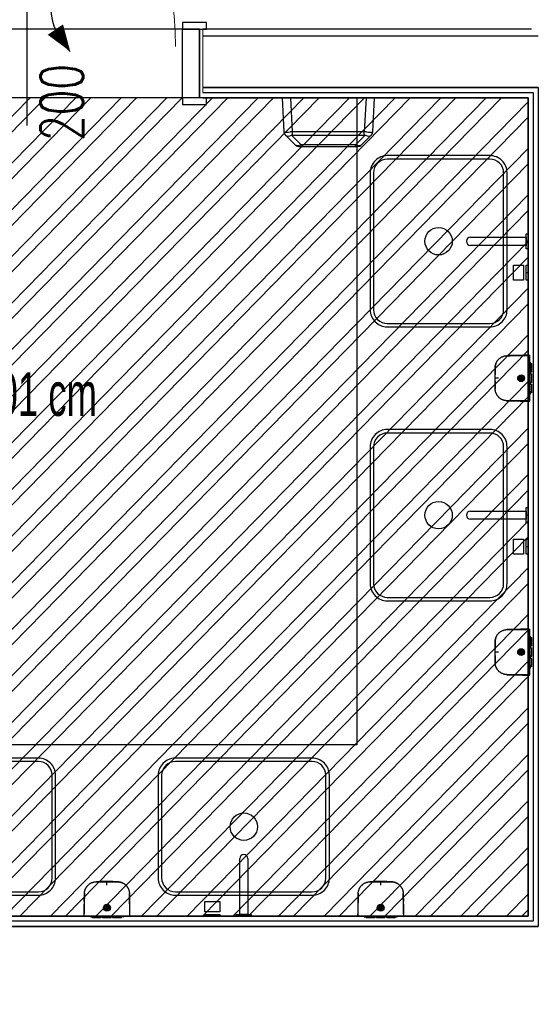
# Model space of a CAD drawing. Header units: centimetres. Extents: x -15121 to 30567, y -60641 to 0.
# Tile 166 of 256: x 7280 to 7431, y -24926 to -24639. Entities that reach past the tile are written whole.
import ezdxf

# ---------------------------------------------------------------- set-up
doc = ezdxf.new("R2010")
doc.units = ezdxf.units.CM
doc.header["$LTSCALE"] = 60
doc.linetypes.add('( Dashed )', pattern=[0.75, 0.5, -0.25])
doc.layers.add('A tabelka ogólna 25', color=7, linetype='Continuous', lineweight=20)
doc.layers.add('opisy', color=1, linetype='Continuous', lineweight=15)
for name, color, linetype in [('A-----SZ', 8, 'Continuous'), ('AIKA podłoga wc pod meble', 8, 'Continuous'), ('AIKA sufity podwieszane', 8, 'Continuous'), ('AIKA sufity sanitariaty', 7, 'Continuous'), ('AIKA TYNK', 5, 'Continuous'), ('AIKA widokowe', 7, 'Continuous'), ('AIKA ŚCIANA', 8, 'Continuous'), ('widokowe', 7, 'Continuous')]:
    doc.layers.add(name, color=color, linetype=linetype)
doc.styles.add('Annotative', font='arial.ttf')
doc.styles.add('RomanS', font='romans.shx')

# ---------------------------------------------------------------- blocks, each defined once
blk = doc.blocks.new('SL umywalka 50 top')
at = {"layer": 'AIKA widokowe'}
for points in [[(-20, -39), (20, -39, 0.414214), (25, -34), (25, -4, 0.414214), (20, 1), (-20, 1, 0.414214), (-25, -4), (-25, -34, 0.414214)], [(-20, -38), (20, -38, 0.414214), (24, -34), (24, -4, 0.414214), (20, 0), (-20, 0, 0.414214), (-24, -4), (-24, -34, 0.414214)]]:
    blk.add_lwpolyline(points, format="xyb", close=True, dxfattribs=at)
blk.add_circle((0, -19), 4, dxfattribs=at)
blk = doc.blocks.new('SL dozownik góra')
at = {"layer": 'AIKA widokowe'}
for p, q in [((-9.48, -0.03), (-9.48, 0.01)), ((-9.38, -0.03), (-9.38, 0.01)), ((-9.26, 0.01), (-9.37, 0.01)), ((-9.28, 0.21), (-8.58, 0.21)), ((-8.58, 0.11), (-9.28, 0.11)), ((-9.15, 0.11), (-9.15, -0.03)), ((-8.88, 0.45), (-8.88, 0.51)), ((-8.88, 0.51), (-6.38, 0.51)), ((-8.88, 0.45), (-8.88, 0.24)), ((-8.88, 0.21), (-8.88, 0.24)), ((-8.83, -0.03), (-8.83, 0.11)), ((-8.58, 0.21), (-8.48, 0.21)), ((-8.48, 0.11), (-8.58, 0.11)), ((-8.48, 0.21), (-8.38, 0.21)), ((-8.48, 0.11), (-8.48, 0.21)), ((-8.38, 0.11), (-8.48, 0.11)), ((-8.38, 0.21), (-6.58, 0.21)), ((-8.38, 0.11), (-6.58, 0.11)), ((-6.63, 0.11), (-6.63, -0.04)), ((-6.63, 0.11), (-6.63, 0.11)), ((-6.58, 0.21), (-6.48, 0.21)), ((-6.48, 0.11), (-6.58, 0.11)), ((-6.48, 0.21), (-6.38, 0.21)), ((-6.48, 0.21), (-6.48, 0.11)), ((-6.38, 0.11), (-6.48, 0.11)), ((-6.38, 0.51), (-6.38, 0.45)), ((-6.38, 0.45), (-6.38, 0.24)), ((-6.38, 0.24), (-6.38, 0.21)), ((-6.38, 0.21), (-5.75, 0.21)), ((-5.75, 0.11), (-6.38, 0.11)), ((-6.13, 0.11), (-6.13, 0.1)), ((-6.13, 0.11), (-6.13, 0.11)), ((-6.13, 0.1), (-5.72, 0.1)), ((-5.88, 0.45), (-5.88, 0.51)), ((-5.88, 0.51), (-3.38, 0.51)), ((-5.88, 0.45), (-5.88, 0.24)), ((-5.88, 0.21), (-5.88, 0.24)), ((-3.63, 0.21), (-5.75, 0.21)), ((-5.68, 0.08), (-5.57, -0.03)), ((-5.43, -0.03), (-5.61, 0.15)), ((-4.71, 0.11), (-5.57, 0.11)), ((-5.56, 0.1), (-4.93, 0.1)), ((-4.93, 0.1), (-4.93, 0.11)), ((-4.93, 0.11), (-4.93, 0.11)), ((-4.66, 0.16), (-4.85, -0.03)), ((-3.63, 0.11), (-4.31, 0.11)), ((-3.13, 0.1), (-4.3, 0.1)), ((-3.63, 0.21), (-3.43, 0.21)), ((-3.43, 0.11), (-3.63, 0.11)), ((-3.43, 0.21), (-3.23, 0.21)), ((-3.43, 0.11), (-3.43, 0.21)), ((-3.23, 0.11), (-3.43, 0.11)), ((-3.38, 0.51), (-3.38, 0.45)), ((-3.38, 0.45), (-3.38, 0.24)), ((-3.38, 0.24), (-3.38, 0.21)), ((-3.23, 0.21), (-2.88, 0.21)), ((-2.88, 0.11), (-3.23, 0.11)), ((-3.13, 0.11), (-3.13, 0.1)), ((-3.13, 0.11), (-3.13, 0.11)), ((-2.88, 0.45), (-2.88, 0.51)), ((-2.88, 0.51), (-0.38, 0.51)), ((-2.88, 0.45), (-2.88, 0.24)), ((-2.88, 0.21), (-2.88, 0.24)), ((-2.88, 0.21), (-2.78, 0.21)), ((-2.88, 0.11), (-2.78, 0.11)), ((-2.78, 0.21), (-2.68, 0.21)), ((-2.78, 0.21), (-2.78, 0.11)), ((-2.78, 0.11), (-2.68, 0.11)), ((-0.88, 0.21), (-2.68, 0.21)), ((-0.88, 0.11), (-2.68, 0.11)), ((-2.63, 0.11), (-2.63, -0.04)), ((-2.63, 0.11), (-2.63, 0.11)), ((-0.88, 0.21), (-0.78, 0.21)), ((-0.88, 0.11), (-0.78, 0.11)), ((-0.78, 0.21), (-0.68, 0.21)), ((-0.78, 0.11), (-0.78, 0.21)), ((-0.78, 0.11), (-0.68, 0.11)), ((-0.68, 0.21), (0.02, 0.21)), ((0.02, 0.11), (-0.68, 0.11)), ((-0.43, 0.11), (-0.43, -0.03)), ((-0.38, 0.51), (-0.38, 0.45)), ((-0.38, 0.45), (-0.38, 0.24)), ((-0.38, 0.24), (-0.38, 0.21)), ((-0.11, 0.11), (-0.11, -0.03)), ((0.11, 0.01), (0, 0.01)), ((0.12, 0.01), (0.12, -0.03)), ((0.22, 0.01), (0.22, -0.03)), ((-4.75, -2.24), (-4.75, -2.09)), ((-4.5, -2.09), (-4.75, -2.09)), ((-4.75, -2.26), (-4.75, -2.24)), ((-4.75, -2.73), (-4.75, -2.71)), ((-4.75, -2.89), (-4.75, -2.73)), ((-4.5, -2.24), (-4.5, -2.09)), ((-4.5, -2.24), (-4.5, -2.26)), ((-4.5, -2.71), (-4.5, -2.73)), ((-4.5, -2.89), (-4.5, -2.73)), ((-11.26, -4.31), (-11.26, -4.31)), ((-11.24, -5.15), (-11.24, -5.15)), ((-4.5, -2.89), (-4.75, -2.89)), ((1.98, -5.15), (1.98, -5.15)), ((2, -4.31), (2, -4.31)), ((-11.21, -6.37), (-11.21, -6.52)), ((-11.21, -6.38), (-11.21, -6.5))]:
    blk.add_line(p, q, dxfattribs=at)
for radius in [1, 0.9, 0.625, 0.575]:
    blk.add_circle((-4.63, -2.49), radius, dxfattribs=at)
for centre, radius, start, end in [((-9.28, 0.01), 0.2, 90, 180), ((-9.28, 0.01), 0.1, 90, 180), ((-9.37, 0), 0.009, 90, 180), ((-9.26, 0), 0.009, 0, 90), ((-5.75, 0.01), 0.2, 45, 90), ((-5.75, 0.01), 0.1, 45, 90), ((-4.59, 0.09), 0.1, 85.8328, 135), ((-4.63, -0.46), 0.65, 42.186, 85.8328), ((0, 0), 0.009, 90, 180), ((0.02, 0.01), 0.2, 0, 90), ((0.02, 0.01), 0.1, 0, 90), ((0.11, 0), 0.009, 0, 90), ((-4.63, -2.49), 0.275, 117.0357, 242.9643), ((-4.63, -2.49), 0.256, 60.7941, 119.2059), ((-4.63, -2.49), 0.256, 240.7941, 299.2059), ((-4.63, -2.49), 0.275, 297.0357, 62.9643), ((-11.24, -4.31), 0.02, 182.1155, 232.6601), ((-11.22, -5.15), 0.02, 141.303, 181.3577), ((1.96, -5.15), 0.02, 358.8409, 39.0533), ((1.98, -4.31), 0.02, 307.0927, 359.643), ((-7.68, -6.49), 3.52, 180.5, 180.9111), ((-1.57, -6.49), 3.52, 356.2472, 359.5), ((-1.57, -6.49), 3.52, 356.0961, 359.4538)]:
    blk.add_arc(centre, radius, start, end, dxfattribs=at)
for points, degree in [([(-11.35, -0.03), (-11.35, -0.03), (-11.27, -0.03)], 2), ([(-10.88, -0.04), (-11.01, -0.03), (-11.13, -0.03), (-11.26, -0.03)], 3), ([(-10.29, -0.03), (-7.46, -0.03), (-4.63, -0.03)], 2), ([(-4.63, -0.03), (-1.8, -0.03), (1.03, -0.03)], 2), ([(2, -0.03), (1.87, -0.03), (1.75, -0.03), (1.63, -0.04)], 3), ([(2.02, -0.03), (2.09, -0.03), (2.09, -0.03)], 2), ([(-0.02, -9.7), (0, -9.69), (0.01, -9.69), (0.03, -9.68)], 3)]:
    blk.add_open_spline(points, degree=degree, dxfattribs=at)
for points, knots in [([(-11.35, -0.03), (-11.35, -0.27), (-11.33, -0.75), (-11.32, -1.44), (-11.31, -2.07), (-11.29, -2.65), (-11.28, -3.16), (-11.27, -3.62), (-11.26, -4), (-11.26, -4.22), (-11.26, -4.31)], [0, 0, 0, 0, 0.174298, 0.335211, 0.482738, 0.616879, 0.737634, 0.845004, 0.938988, 1, 1, 1, 1]), ([(-11.27, -0.03), (-11.27, -0.03), (-11.27, -0.03), (-11.26, -0.03), (-11.26, -0.03), (-11.25, -0.03), (-11.24, -0.03), (-11.22, -0.03), (-11.22, -0.03), (-11.21, -0.03), (-11.2, -0.03), (-11.18, -0.03), (-11.17, -0.03), (-11.14, -0.03), (-11.12, -0.03), (-11.09, -0.03), (-11.07, -0.03), (-11.04, -0.03), (-11.04, -0.03), (-11.03, -0.03), (-11.01, -0.03), (-10.99, -0.03), (-10.96, -0.03), (-10.91, -0.03), (-10.86, -0.03), (-10.82, -0.03), (-10.81, -0.03), (-10.79, -0.03), (-10.78, -0.03), (-10.77, -0.03), (-10.76, -0.03), (-10.73, -0.03), (-10.7, -0.03), (-10.64, -0.03), (-10.61, -0.03), (-10.55, -0.03), (-10.52, -0.03), (-10.48, -0.03), (-10.47, -0.03), (-10.45, -0.03), (-10.43, -0.03), (-10.4, -0.03), (-10.36, -0.03), (-10.32, -0.03), (-10.29, -0.03)], [0, 0, 0, 0, 0.0625, 0.0625, 0.125, 0.125, 0.1875, 0.1875, 0.21875, 0.21875, 0.25, 0.25, 0.3125, 0.3125, 0.375, 0.375, 0.4375, 0.4375, 0.453125, 0.453125, 0.46875, 0.5, 0.5, 0.5625, 0.625, 0.625, 0.65625, 0.65625, 0.671875, 0.671875, 0.6875, 0.6875, 0.75, 0.75, 0.8125, 0.8125, 0.875, 0.875, 0.890625, 0.890625, 0.90625, 0.9375, 0.9375, 1, 1, 1, 1]), ([(-4.63, -10.06), (-5.26, -10.06), (-5.9, -10.06), (-6.69, -10.06), (-6.93, -10.06), (-7.21, -10.06), (-7.33, -10.06), (-7.41, -10.06), (-7.45, -10.06), (-7.53, -10.06), (-7.59, -10.06), (-7.65, -10.06), (-7.68, -10.06), (-7.7, -10.06), (-7.76, -10.06), (-7.8, -10.05), (-7.86, -10.05), (-7.88, -10.05), (-7.92, -10.05), (-7.94, -10.05), (-8.04, -10.04), (-8.12, -10.03), (-8.28, -10.01), (-8.35, -10), (-8.47, -9.97), (-8.51, -9.96), (-8.57, -9.95), (-8.58, -9.94), (-8.62, -9.93), (-8.64, -9.93), (-8.74, -9.9), (-8.81, -9.88), (-8.96, -9.82), (-9.03, -9.79), (-9.18, -9.73), (-9.25, -9.7), (-9.39, -9.63), (-9.46, -9.59), (-9.56, -9.53), (-9.59, -9.5), (-9.64, -9.47), (-9.66, -9.46), (-9.69, -9.44), (-9.71, -9.43), (-9.79, -9.37), (-9.85, -9.32), (-9.97, -9.22), (-10.03, -9.17), (-10.15, -9.07), (-10.2, -9.01), (-10.31, -8.9), (-10.36, -8.84), (-10.44, -8.74), (-10.46, -8.71), (-10.49, -8.67), (-10.5, -8.67), (-10.51, -8.65), (-10.53, -8.63), (-10.54, -8.6), (-10.6, -8.52), (-10.64, -8.46), (-10.73, -8.32), (-10.8, -8.19), (-10.87, -8.04), (-10.94, -7.9), (-10.97, -7.83), (-11.01, -7.72), (-11.02, -7.68), (-11.03, -7.63), (-11.04, -7.62), (-11.04, -7.6), (-11.05, -7.58), (-11.06, -7.55), (-11.09, -7.45), (-11.11, -7.38), (-11.14, -7.22), (-11.15, -7.15), (-11.18, -6.99), (-11.19, -6.91), (-11.2, -6.8), (-11.2, -6.76), (-11.2, -6.7), (-11.2, -6.68), (-11.2, -6.64), (-11.2, -6.62), (-11.2, -6.58), (-11.2, -6.56), (-11.21, -6.52), (-11.21, -6.49), (-11.21, -6.45), (-11.21, -6.41), (-11.21, -6.39), (-11.21, -6.33), (-11.21, -6.29), (-11.21, -6.21), (-11.21, -6.17), (-11.21, -5.98), (-11.21, -5.82), (-11.22, -5.04), (-11.23, -4.41), (-11.24, -3.16), (-11.25, -2.53), (-11.26, -1.28), (-11.27, -0.65), (-11.27, -0.03)], [0, 0, 0, 0, 0.125, 0.125, 0.15625, 0.171875, 0.179687, 0.179687, 0.1875, 0.1875, 0.195312, 0.199219, 0.199219, 0.203125, 0.203125, 0.210937, 0.210937, 0.214844, 0.214844, 0.21875, 0.21875, 0.234375, 0.234375, 0.25, 0.25, 0.257812, 0.257812, 0.261719, 0.261719, 0.265625, 0.265625, 0.28125, 0.28125, 0.296875, 0.296875, 0.3125, 0.3125, 0.328125, 0.328125, 0.335937, 0.335937, 0.339844, 0.339844, 0.34375, 0.34375, 0.359375, 0.359375, 0.375, 0.375, 0.390625, 0.390625, 0.40625, 0.40625, 0.414062, 0.414062, 0.416016, 0.416016, 0.417969, 0.421875, 0.421875, 0.4375, 0.4375, 0.453125, 0.46875, 0.46875, 0.484375, 0.484375, 0.492187, 0.492187, 0.494141, 0.494141, 0.496094, 0.5, 0.5, 0.515625, 0.515625, 0.53125, 0.53125, 0.546875, 0.546875, 0.554687, 0.554687, 0.558594, 0.558594, 0.5625, 0.5625, 0.566406, 0.566406, 0.570312, 0.574219, 0.574219, 0.578125, 0.578125, 0.585937, 0.585937, 0.59375, 0.59375, 0.625, 0.625, 0.75, 0.75, 0.875, 0.875, 1, 1, 1, 1]), ([(2.02, -0.03), (2.01, -0.65), (2, -1.28), (1.99, -2.53), (1.98, -3.16), (1.97, -4.41), (1.96, -5.04), (1.95, -5.82), (1.95, -5.98), (1.95, -6.17), (1.95, -6.21), (1.95, -6.29), (1.95, -6.33), (1.95, -6.39), (1.95, -6.41), (1.95, -6.45), (1.95, -6.49), (1.95, -6.52), (1.95, -6.56), (1.95, -6.58), (1.95, -6.62), (1.95, -6.64), (1.94, -6.68), (1.94, -6.7), (1.94, -6.76), (1.94, -6.8), (1.93, -6.91), (1.92, -6.99), (1.9, -7.15), (1.88, -7.22), (1.85, -7.38), (1.83, -7.45), (1.8, -7.55), (1.79, -7.58), (1.79, -7.6), (1.78, -7.62), (1.78, -7.63), (1.76, -7.68), (1.75, -7.72), (1.71, -7.83), (1.68, -7.9), (1.61, -8.04), (1.55, -8.19), (1.47, -8.32), (1.39, -8.46), (1.34, -8.52), (1.29, -8.6), (1.27, -8.63), (1.25, -8.65), (1.24, -8.67), (1.23, -8.67), (1.2, -8.71), (1.18, -8.74), (1.1, -8.84), (1.05, -8.9), (0.94, -9.01), (0.89, -9.07), (0.77, -9.17), (0.71, -9.22), (0.59, -9.32), (0.53, -9.37), (0.45, -9.43), (0.43, -9.44), (0.4, -9.46), (0.38, -9.47), (0.33, -9.5), (0.3, -9.53), (0.2, -9.59), (0.13, -9.63), (-0.01, -9.7), (-0.08, -9.73), (-0.22, -9.79), (-0.3, -9.82), (-0.45, -9.88), (-0.52, -9.9), (-0.62, -9.93), (-0.64, -9.93), (-0.67, -9.94), (-0.69, -9.95), (-0.75, -9.96), (-0.79, -9.97), (-0.91, -10), (-0.98, -10.01), (-1.14, -10.03), (-1.22, -10.04), (-1.32, -10.05), (-1.34, -10.05), (-1.38, -10.05), (-1.39, -10.05), (-1.45, -10.05), (-1.49, -10.06), (-1.55, -10.06), (-1.57, -10.06), (-1.61, -10.06), (-1.67, -10.06), (-1.73, -10.06), (-1.81, -10.06), (-1.85, -10.06), (-1.93, -10.06), (-2.05, -10.06), (-2.33, -10.06), (-2.57, -10.06), (-3.36, -10.06), (-3.99, -10.06), (-4.63, -10.06)], [0, 0, 0, 0, 0.125, 0.125, 0.25, 0.25, 0.375, 0.375, 0.40625, 0.40625, 0.414063, 0.414063, 0.421875, 0.421875, 0.425781, 0.425781, 0.429688, 0.433594, 0.433594, 0.4375, 0.4375, 0.441406, 0.441406, 0.445313, 0.445313, 0.453125, 0.453125, 0.46875, 0.46875, 0.484375, 0.484375, 0.5, 0.5, 0.503906, 0.505859, 0.505859, 0.507813, 0.507813, 0.515625, 0.515625, 0.53125, 0.53125, 0.546875, 0.5625, 0.5625, 0.578125, 0.578125, 0.582031, 0.583984, 0.583984, 0.585938, 0.585938, 0.59375, 0.59375, 0.609375, 0.609375, 0.625, 0.625, 0.640625, 0.640625, 0.65625, 0.65625, 0.660156, 0.660156, 0.664063, 0.664063, 0.671875, 0.671875, 0.6875, 0.6875, 0.703125, 0.703125, 0.71875, 0.71875, 0.734375, 0.734375, 0.738281, 0.738281, 0.742188, 0.742188, 0.75, 0.75, 0.765625, 0.765625, 0.78125, 0.78125, 0.785156, 0.785156, 0.789063, 0.789063, 0.796875, 0.796875, 0.800781, 0.800781, 0.804688, 0.8125, 0.8125, 0.820313, 0.820313, 0.828125, 0.84375, 0.875, 0.875, 1, 1, 1, 1]), ([(1.03, -0.03), (1.07, -0.03), (1.1, -0.03), (1.15, -0.03), (1.17, -0.03), (1.19, -0.03), (1.21, -0.03), (1.22, -0.03), (1.26, -0.03), (1.29, -0.03), (1.35, -0.03), (1.38, -0.03), (1.44, -0.03), (1.47, -0.03), (1.5, -0.03), (1.51, -0.03), (1.52, -0.03), (1.53, -0.03), (1.55, -0.03), (1.56, -0.03), (1.6, -0.03), (1.66, -0.03), (1.7, -0.03), (1.74, -0.03), (1.75, -0.03), (1.77, -0.03), (1.78, -0.03), (1.78, -0.03), (1.81, -0.03), (1.83, -0.03), (1.86, -0.03), (1.88, -0.03), (1.91, -0.03), (1.93, -0.03), (1.94, -0.03), (1.95, -0.03), (1.96, -0.03), (1.97, -0.03), (1.98, -0.03), (1.99, -0.03), (2, -0.03), (2.01, -0.03), (2.01, -0.03), (2.02, -0.03), (2.02, -0.03)], [0, 0, 0, 0, 0.0625, 0.0625, 0.09375, 0.109375, 0.109375, 0.125, 0.125, 0.1875, 0.1875, 0.25, 0.25, 0.3125, 0.3125, 0.328125, 0.328125, 0.34375, 0.34375, 0.375, 0.375, 0.4375, 0.5, 0.5, 0.53125, 0.546875, 0.546875, 0.5625, 0.5625, 0.625, 0.625, 0.6875, 0.6875, 0.75, 0.75, 0.78125, 0.78125, 0.8125, 0.8125, 0.875, 0.875, 0.9375, 0.9375, 1, 1, 1, 1]), ([(2, -4.31), (2, -4.28), (2, -4.08), (2.01, -3.68), (2.02, -3.07), (2.04, -2.41), (2.06, -1.67), (2.07, -0.87), (2.09, -0.32), (2.09, -0.03)], [0, 0, 0, 0, 0.017073, 0.142038, 0.282546, 0.438596, 0.610188, 0.797323, 1, 1, 1, 1]), ([(-11.25, -4.31), (-11.25, -4.31), (-11.25, -4.31), (-11.25, -4.31), (-11.25, -4.31), (-11.25, -4.31), (-11.25, -4.31), (-11.25, -4.31), (-11.25, -4.32), (-11.25, -4.32), (-11.25, -4.33), (-11.25, -4.34), (-11.25, -4.34), (-11.25, -4.35), (-11.25, -4.35), (-11.25, -4.36), (-11.25, -4.38), (-11.25, -4.39), (-11.25, -4.41), (-11.25, -4.41), (-11.24, -4.42), (-11.24, -4.42), (-11.24, -4.43), (-11.24, -4.44), (-11.24, -4.45), (-11.24, -4.47), (-11.24, -4.49), (-11.24, -4.52), (-11.24, -4.53), (-11.24, -4.53), (-11.24, -4.54), (-11.24, -4.54), (-11.24, -4.55), (-11.24, -4.56), (-11.24, -4.58), (-11.24, -4.6), (-11.24, -4.63), (-11.24, -4.65), (-11.24, -4.66), (-11.24, -4.67), (-11.24, -4.68), (-11.24, -4.68), (-11.24, -4.7), (-11.24, -4.71), (-11.24, -4.74), (-11.24, -4.75), (-11.24, -4.78), (-11.24, -4.79), (-11.24, -4.82), (-11.24, -4.82), (-11.24, -4.84), (-11.24, -4.84), (-11.24, -4.86), (-11.24, -4.89), (-11.24, -4.91), (-11.23, -4.93), (-11.23, -4.94), (-11.23, -4.95), (-11.23, -4.95), (-11.23, -4.95), (-11.23, -4.97), (-11.23, -4.99), (-11.23, -5.01), (-11.23, -5.03), (-11.23, -5.04), (-11.23, -5.05), (-11.23, -5.06), (-11.23, -5.06), (-11.23, -5.07), (-11.23, -5.07), (-11.23, -5.08), (-11.23, -5.1), (-11.23, -5.11), (-11.23, -5.12), (-11.23, -5.12), (-11.23, -5.12), (-11.23, -5.12), (-11.23, -5.13), (-11.23, -5.13), (-11.23, -5.13), (-11.23, -5.14), (-11.23, -5.14), (-11.23, -5.15), (-11.23, -5.15), (-11.23, -5.15)], [0, 0, 0, 0, 0.03125, 0.03125, 0.039062, 0.039062, 0.046875, 0.0625, 0.0625, 0.09375, 0.125, 0.125, 0.140625, 0.140625, 0.15625, 0.15625, 0.1875, 0.21875, 0.21875, 0.234375, 0.242187, 0.242187, 0.25, 0.25, 0.28125, 0.28125, 0.3125, 0.34375, 0.34375, 0.351562, 0.351562, 0.359375, 0.359375, 0.375, 0.375, 0.40625, 0.4375, 0.4375, 0.453125, 0.460937, 0.460937, 0.46875, 0.46875, 0.5, 0.5, 0.53125, 0.53125, 0.5625, 0.5625, 0.578125, 0.578125, 0.59375, 0.59375, 0.625, 0.65625, 0.65625, 0.671875, 0.671875, 0.679687, 0.679687, 0.6875, 0.71875, 0.75, 0.75, 0.78125, 0.78125, 0.789062, 0.789062, 0.796875, 0.8125, 0.8125, 0.84375, 0.875, 0.875, 0.890625, 0.890625, 0.898437, 0.898437, 0.90625, 0.90625, 0.9375, 0.96875, 0.96875, 1, 1, 1, 1]), ([(-11.24, -5.15), (-11.24, -5.15), (-11.24, -5.15), (-11.24, -5.14), (-11.24, -5.14), (-11.24, -5.14), (-11.24, -5.14), (-11.24, -5.14), (-11.24, -5.14), (-11.24, -5.13), (-11.24, -5.12), (-11.24, -5.11), (-11.24, -5.11), (-11.24, -5.1), (-11.24, -5.1), (-11.24, -5.09), (-11.24, -5.08), (-11.24, -5.06), (-11.24, -5.05), (-11.24, -5.04), (-11.24, -5.03), (-11.24, -5.03), (-11.24, -5.03), (-11.24, -5.01), (-11.24, -5), (-11.24, -4.98), (-11.24, -4.96), (-11.24, -4.94), (-11.24, -4.92), (-11.24, -4.92), (-11.24, -4.91), (-11.24, -4.91), (-11.24, -4.9), (-11.24, -4.89), (-11.24, -4.87), (-11.24, -4.85), (-11.24, -4.82), (-11.24, -4.8), (-11.24, -4.79), (-11.24, -4.78), (-11.24, -4.77), (-11.24, -4.77), (-11.24, -4.75), (-11.24, -4.74), (-11.25, -4.71), (-11.25, -4.7), (-11.25, -4.67), (-11.25, -4.66), (-11.25, -4.64), (-11.25, -4.63), (-11.25, -4.62), (-11.25, -4.61), (-11.25, -4.59), (-11.25, -4.57), (-11.25, -4.54), (-11.25, -4.52), (-11.25, -4.52), (-11.25, -4.51), (-11.25, -4.5), (-11.25, -4.5), (-11.25, -4.48), (-11.25, -4.46), (-11.25, -4.44), (-11.25, -4.42), (-11.25, -4.41), (-11.25, -4.4), (-11.25, -4.4), (-11.25, -4.39), (-11.25, -4.39), (-11.25, -4.38), (-11.25, -4.37), (-11.25, -4.36), (-11.25, -4.34), (-11.25, -4.34), (-11.25, -4.33), (-11.25, -4.33), (-11.25, -4.33), (-11.25, -4.33), (-11.25, -4.33), (-11.25, -4.32), (-11.25, -4.31), (-11.25, -4.31), (-11.25, -4.31), (-11.25, -4.31), (-11.25, -4.31)], [0, 0, 0, 0, 0.023159, 0.023159, 0.031037, 0.031037, 0.038915, 0.05467, 0.05467, 0.086181, 0.117692, 0.117692, 0.133448, 0.133448, 0.149203, 0.149203, 0.180714, 0.212225, 0.212225, 0.227981, 0.235858, 0.235858, 0.243736, 0.243736, 0.275247, 0.275247, 0.306758, 0.338269, 0.338269, 0.346147, 0.346147, 0.354025, 0.354025, 0.36978, 0.36978, 0.401291, 0.432802, 0.432802, 0.448558, 0.456435, 0.456435, 0.464313, 0.464313, 0.495824, 0.495824, 0.527335, 0.527335, 0.558846, 0.558846, 0.574602, 0.574602, 0.590357, 0.590357, 0.621868, 0.653379, 0.653379, 0.669135, 0.669135, 0.677012, 0.677012, 0.68489, 0.716401, 0.747912, 0.747912, 0.779423, 0.779423, 0.787301, 0.787301, 0.795179, 0.810934, 0.810934, 0.842445, 0.873956, 0.873956, 0.889712, 0.889712, 0.897589, 0.897589, 0.905467, 0.905467, 0.936978, 0.968489, 0.968489, 1, 1, 1, 1]), ([(-11.24, -5.15), (-11.24, -5.15), (-11.24, -5.18), (-11.23, -5.23), (-11.23, -5.29), (-11.23, -5.35), (-11.23, -5.43), (-11.23, -5.52), (-11.23, -5.6), (-11.22, -5.68), (-11.22, -5.77), (-11.22, -5.85), (-11.22, -5.93), (-11.22, -6.01), (-11.22, -6.08), (-11.21, -6.15), (-11.21, -6.22), (-11.21, -6.28), (-11.21, -6.34), (-11.21, -6.4), (-11.21, -6.45), (-11.21, -6.5), (-11.21, -6.55), (-11.2, -6.58), (-11.2, -6.61), (-11.2, -6.62)], [0, 0, 0, 0, 0.001486, 0.007177, 0.011069, 0.015278, 0.025345, 0.038385, 0.054841, 0.074931, 0.098773, 0.130706, 0.167697, 0.209788, 0.257008, 0.309376, 0.366907, 0.429612, 0.497499, 0.570576, 0.648846, 0.732314, 0.820984, 0.914859, 1, 1, 1, 1]), ([(1.95, -6.62), (1.95, -6.62), (1.95, -6.61), (1.95, -6.6), (1.95, -6.58), (1.95, -6.56), (1.95, -6.55), (1.95, -6.53), (1.95, -6.5), (1.95, -6.48), (1.95, -6.46), (1.95, -6.43), (1.95, -6.4), (1.95, -6.37), (1.95, -6.34), (1.95, -6.31), (1.95, -6.28), (1.95, -6.24), (1.95, -6.21), (1.96, -6.18), (1.96, -6.16), (1.96, -6.14), (1.96, -6.13), (1.96, -6.11), (1.96, -6.08), (1.96, -6.02), (1.96, -5.94), (1.96, -5.83), (1.97, -5.66), (1.97, -5.43), (1.98, -5.24), (1.98, -5.15)], [0, 0, 0, 0, 0.083134, 0.174265, 0.26017, 0.340849, 0.416304, 0.486534, 0.551541, 0.611325, 0.665887, 0.71523, 0.759355, 0.798265, 0.831967, 0.860466, 0.881145, 0.897866, 0.910656, 0.919582, 0.922656, 0.924885, 0.92574, 0.92648, 0.928779, 0.933035, 0.939253, 0.947434, 0.957578, 0.977893, 1, 1, 1, 1]), ([(1.97, -5.15), (1.97, -5.15), (1.97, -5.15), (1.97, -5.14), (1.97, -5.14), (1.97, -5.13), (1.97, -5.13), (1.97, -5.13), (1.97, -5.12), (1.97, -5.12), (1.97, -5.12), (1.97, -5.12), (1.97, -5.11), (1.97, -5.1), (1.97, -5.08), (1.97, -5.07), (1.97, -5.07), (1.97, -5.06), (1.97, -5.06), (1.97, -5.05), (1.98, -5.04), (1.98, -5.03), (1.98, -5.01), (1.98, -4.99), (1.98, -4.97), (1.98, -4.95), (1.98, -4.95), (1.98, -4.95), (1.98, -4.94), (1.98, -4.93), (1.98, -4.91), (1.98, -4.89), (1.98, -4.86), (1.98, -4.84), (1.98, -4.84), (1.98, -4.82), (1.98, -4.82), (1.98, -4.79), (1.98, -4.78), (1.98, -4.75), (1.98, -4.74), (1.98, -4.71), (1.98, -4.7), (1.98, -4.68), (1.98, -4.68), (1.98, -4.67), (1.98, -4.66), (1.98, -4.65), (1.98, -4.63), (1.98, -4.6), (1.98, -4.58), (1.98, -4.56), (1.98, -4.55), (1.98, -4.54), (1.98, -4.54), (1.98, -4.53), (1.98, -4.53), (1.98, -4.52), (1.99, -4.49), (1.99, -4.47), (1.99, -4.45), (1.99, -4.44), (1.99, -4.43), (1.99, -4.42), (1.99, -4.42), (1.99, -4.41), (1.99, -4.41), (1.99, -4.39), (1.99, -4.38), (1.99, -4.36), (1.99, -4.35), (1.99, -4.35), (1.99, -4.34), (1.99, -4.34), (1.99, -4.33), (1.99, -4.32), (1.99, -4.32), (1.99, -4.31), (1.99, -4.31), (1.99, -4.31), (1.99, -4.31), (1.99, -4.31), (1.99, -4.31), (1.99, -4.31), (1.99, -4.31)], [0, 0, 0, 0, 0.03125, 0.03125, 0.0625, 0.09375, 0.09375, 0.101563, 0.101563, 0.109375, 0.109375, 0.125, 0.125, 0.15625, 0.1875, 0.1875, 0.203125, 0.210938, 0.210938, 0.21875, 0.21875, 0.25, 0.25, 0.28125, 0.3125, 0.320313, 0.320313, 0.328125, 0.328125, 0.34375, 0.34375, 0.375, 0.40625, 0.40625, 0.421875, 0.421875, 0.4375, 0.4375, 0.46875, 0.46875, 0.5, 0.5, 0.53125, 0.53125, 0.539063, 0.539063, 0.546875, 0.5625, 0.5625, 0.59375, 0.625, 0.625, 0.640625, 0.640625, 0.648438, 0.648438, 0.65625, 0.65625, 0.6875, 0.71875, 0.71875, 0.75, 0.75, 0.757813, 0.757813, 0.765625, 0.78125, 0.78125, 0.8125, 0.84375, 0.84375, 0.859375, 0.859375, 0.875, 0.875, 0.90625, 0.9375, 0.9375, 0.953125, 0.960938, 0.960938, 0.96875, 0.96875, 1, 1, 1, 1]), ([(2, -4.31), (2, -4.31), (2, -4.31), (2, -4.31), (2, -4.31), (2, -4.32), (2, -4.33), (2, -4.33), (2, -4.33), (2, -4.33), (2, -4.33), (2, -4.34), (2, -4.34), (2, -4.36), (1.99, -4.37), (1.99, -4.38), (1.99, -4.39), (1.99, -4.39), (1.99, -4.4), (1.99, -4.4), (1.99, -4.41), (1.99, -4.42), (1.99, -4.44), (1.99, -4.46), (1.99, -4.48), (1.99, -4.5), (1.99, -4.5), (1.99, -4.51), (1.99, -4.52), (1.99, -4.52), (1.99, -4.54), (1.99, -4.57), (1.99, -4.59), (1.99, -4.61), (1.99, -4.62), (1.99, -4.63), (1.99, -4.64), (1.99, -4.66), (1.99, -4.67), (1.99, -4.7), (1.99, -4.71), (1.99, -4.74), (1.99, -4.75), (1.99, -4.77), (1.99, -4.77), (1.99, -4.78), (1.99, -4.79), (1.99, -4.8), (1.98, -4.82), (1.98, -4.85), (1.98, -4.87), (1.98, -4.89), (1.98, -4.9), (1.98, -4.91), (1.98, -4.91), (1.98, -4.92), (1.98, -4.92), (1.98, -4.94), (1.98, -4.96), (1.98, -4.98), (1.98, -5), (1.98, -5.01), (1.98, -5.03), (1.98, -5.03), (1.98, -5.03), (1.98, -5.04), (1.98, -5.05), (1.98, -5.06), (1.98, -5.08), (1.98, -5.09), (1.98, -5.1), (1.98, -5.1), (1.98, -5.11), (1.98, -5.11), (1.98, -5.12), (1.98, -5.13), (1.98, -5.14), (1.98, -5.14), (1.98, -5.14), (1.98, -5.14), (1.98, -5.14), (1.98, -5.14), (1.98, -5.15), (1.98, -5.15), (1.98, -5.15)], [0, 0, 0, 0, 0.03178, 0.03178, 0.063561, 0.095341, 0.095341, 0.103286, 0.103286, 0.111231, 0.111231, 0.127121, 0.127121, 0.158902, 0.190682, 0.190682, 0.206572, 0.214517, 0.214517, 0.222462, 0.222462, 0.254243, 0.254243, 0.286023, 0.317803, 0.325748, 0.325748, 0.333693, 0.333693, 0.349583, 0.349583, 0.381364, 0.413144, 0.413144, 0.429034, 0.429034, 0.444924, 0.444924, 0.476705, 0.476705, 0.508485, 0.508485, 0.540265, 0.540265, 0.54821, 0.54821, 0.556156, 0.572046, 0.572046, 0.603826, 0.635606, 0.635606, 0.651496, 0.651496, 0.659442, 0.659442, 0.667387, 0.667387, 0.699167, 0.730947, 0.730947, 0.762728, 0.762728, 0.770673, 0.770673, 0.778618, 0.794508, 0.794508, 0.826288, 0.858069, 0.858069, 0.873959, 0.873959, 0.889849, 0.889849, 0.921629, 0.953409, 0.953409, 0.9693, 0.977245, 0.977245, 0.98519, 0.98519, 1, 1, 1, 1]), ([(-9.29, -9.68), (-9.17, -9.74), (-8.93, -9.84), (-8.56, -9.96), (-8.17, -10.03), (-7.78, -10.06), (-7.38, -10.07), (-6.33, -10.1), (-5.42, -10.12), (-4.63, -10.12)], [0, 0, 0, 0, 0.083303, 0.166609, 0.249917, 0.333224, 0.416576, 0.499923, 1, 1, 1, 1]), ([(-4.63, -9.07), (-4.63, -9.1), (-4.63, -9.14), (-4.63, -9.2), (-4.63, -9.23), (-4.63, -9.3), (-4.63, -9.33), (-4.63, -9.37), (-4.63, -9.37), (-4.63, -9.39), (-4.63, -9.4), (-4.63, -9.42), (-4.63, -9.44), (-4.63, -9.48), (-4.63, -9.54), (-4.63, -9.59), (-4.63, -9.63), (-4.63, -9.65), (-4.63, -9.67), (-4.63, -9.68), (-4.63, -9.69), (-4.63, -9.69), (-4.63, -9.7), (-4.63, -9.72), (-4.63, -9.75), (-4.63, -9.79), (-4.63, -9.82), (-4.63, -9.86), (-4.63, -9.88), (-4.63, -9.9), (-4.63, -9.91), (-4.63, -9.91), (-4.63, -9.92), (-4.63, -9.92), (-4.63, -9.93), (-4.63, -9.94), (-4.63, -9.96), (-4.63, -9.99), (-4.63, -10.01), (-4.63, -10.02), (-4.63, -10.03), (-4.63, -10.03), (-4.63, -10.04), (-4.63, -10.04), (-4.63, -10.04), (-4.63, -10.05), (-4.63, -10.06), (-4.63, -10.06), (-4.63, -10.06)], [0, 0, 0, 0, 0.0625, 0.0625, 0.125, 0.125, 0.1875, 0.1875, 0.203125, 0.203125, 0.21875, 0.21875, 0.25, 0.25, 0.3125, 0.375, 0.375, 0.40625, 0.40625, 0.421875, 0.429687, 0.429687, 0.4375, 0.4375, 0.5, 0.5, 0.5625, 0.5625, 0.625, 0.625, 0.640625, 0.648438, 0.648438, 0.65625, 0.65625, 0.6875, 0.6875, 0.75, 0.8125, 0.8125, 0.84375, 0.84375, 0.859375, 0.859375, 0.875, 0.875, 0.9375, 1, 1, 1, 1]), ([(-4.63, -10.12), (-3.84, -10.12), (-2.92, -10.1), (-1.88, -10.07), (-1.6, -10.06), (-1.45, -10.05), (-1.44, -10.05)], [0, 0, 0, 0, 0.740066, 0.863413, 0.986765, 1, 1, 1, 1])]:
    blk.add_open_spline(points, degree=3, knots=knots, dxfattribs=at)
blk = doc.blocks.new('SL suszarka do rąk góra')
at = {"layer": 'AIKA widokowe'}
for p, q in [((-11, 0), (-13.5, 0)), ((-13.5, 0), (-12.98, -9.92)), ((-10.48, -9.92), (-11, 0)), ((11, 0), (-11, 0)), ((11, 0), (10.48, -9.92)), ((13.5, 0), (11, 0)), ((12.98, -9.92), (13.5, 0)), ((-12.54, -10.91), (-12.51, -10.94)), ((-12.51, -10.94), (-9.69, -13.76)), ((-7.92, -13.76), (-10.74, -10.94)), ((10.48, -9.92), (-10.48, -9.92)), ((-10.48, -10.91), (-10.48, -9.92)), ((-10.48, -10.91), (10.48, -10.91)), ((10.74, -10.94), (7.92, -13.76)), ((9.69, -13.76), (12.51, -10.94)), ((10.48, -10.91), (10.48, -9.92)), ((12.51, -10.94), (12.54, -10.91)), ((-8.63, -14.2), (-7.92, -14.2)), ((7.92, -13.76), (-7.92, -13.76)), ((-7.92, -14.2), (-7.92, -13.76)), ((-7.92, -14.2), (7.92, -14.2)), ((7.92, -14.2), (7.92, -13.76)), ((7.92, -14.2), (8.63, -14.2))]:
    blk.add_line(p, q, dxfattribs=at)
for centre, start, end in [((-11.48, -9.85), 183, 225), ((11.48, -9.85), 315, 357), ((-8.63, -12.7), 225, 270), ((8.63, -12.7), 270, 315)]:
    blk.add_arc(centre, 1.5, start, end, dxfattribs=at)
for centre, major_axis, ratio, start_param, end_param in [((-10.43, -10.9), (-2.55, 0.98), 0.026186, 0.011642, 0.272072), ((-10.5, -9.41), (-2.48, -0.48), 0.181937, 0.23532, 1.282518), ((-10.5, -9.41), (-2.07, -1.45), 0.488826, 0.0861, 1.133298), ((-10.43, -10.9), (-2.5, -0.07), 0.391695, 4.725364, 4.985794), ((-10.43, -11.96), (-0.435, 0.977), 0.924938, 5.892541, 6.15297), ((10.43, -10.9), (-2.5, 0.07), 0.391695, 4.438984, 4.699414), ((10.43, -11.96), (0.435, 0.977), 0.924938, 0.130215, 0.390645), ((10.5, -9.41), (2.07, -1.45), 0.488826, 5.149887, 6.197085), ((10.5, -9.41), (2.48, -0.48), 0.181937, 5.000667, 6.047865), ((10.43, -10.9), (2.55, 0.98), 0.026186, 6.011113, 6.271543), ((-7.21, -12.7), (-2.53, -0.97), 0.29403, 0.130209, 1.177407), ((7.21, -12.7), (2.53, -0.97), 0.29403, 5.105779, 6.152976)]:
    blk.add_ellipse(centre, major_axis=major_axis, ratio=ratio, start_param=start_param, end_param=end_param, dxfattribs=at)

msp = doc.modelspace()

# ---------------------------------------------------------------- hatches: boundary and pattern name
at = {"layer": 'AIKA sufity podwieszane', "transparency": 33554610}
h = msp.add_hatch(dxfattribs=at)
h.set_pattern_fill('ANSI32', color=8, angle=0.6)
h.set_pattern_definition([(45.6, (2171.079, 1566.11), (-6.8053523, 6.6642933), []), (45.6, (2175.569, 1566.157), (-6.8053523, 6.6642933), [])])
h.paths.add_polyline_path([(7428.4286, -24661.4802), (7146.4286, -24661.4802), (7146.4286, -24900.4802), (7428.4286, -24900.4802)])

# ---------------------------------------------------------------- linework, layer by layer
at = {"layer": 'A-----SZ'}
for p, q in [((7131.4286, -24903.4802), (7431.4286, -24903.4802)), ((7330.3766, -24903.4802), (7354.3766, -24903.4802))]:
    msp.add_line(p, q, dxfattribs=at)
at = {"layer": 'AIKA podłoga wc pod meble'}
msp.add_lwpolyline([(7231.4286, -24641.4802), (7231.4286, -24661.4802), (7146.4286, -24661.4802), (7146.4286, -24672.9802), (7128.4286, -24672.9802), (7128.4286, -24661.4802), (6820.9287, -24661.4802), (6820.9287, -25085.4802), (7265.9286, -25085.4802), (7265.9286, -24930.4802), (7109.9286, -24930.4802), (7109.9286, -24864.3728), (7128.4286, -24864.3728), (7128.4286, -24762.9802), (7146.4286, -24762.9802), (7146.4286, -24900.4802), (7428.4286, -24900.4802), (7428.4286, -24661.4802), (7332.4286, -24661.4802), (7332.4286, -24641.4802)], close=True, dxfattribs=at)
msp.add_lwpolyline([(7231.4286, -24641.4802), (7231.4286, -24661.4802), (7146.4286, -24661.4802), (7146.4286, -24672.9802), (7128.4286, -24672.9802), (7128.4286, -24661.4802), (6820.9287, -24661.4802), (6820.9287, -25085.4802), (7265.9286, -25085.4802), (7265.9286, -24930.4802), (7109.9286, -24930.4802), (7109.9286, -24864.3728), (7128.4286, -24864.3728), (7128.4286, -24762.9802), (7146.4286, -24762.9802), (7146.4286, -24900.4802), (7428.4286, -24900.4802), (7428.4286, -24661.4802), (7332.4286, -24661.4802), (7332.4286, -24641.4802)], close=True, dxfattribs=at)
at = {"layer": 'AIKA sufity sanitariaty', "color": 8}
msp.add_lwpolyline([(7146.4286, -24661.4802), (7146.4286, -24900.4802), (7428.4286, -24900.4802), (7428.4286, -24661.4802)], close=True, dxfattribs=at)
at = {"layer": 'AIKA TYNK'}
msp.add_line((7429.4286, -24641.4802), (7333.4286, -24641.4802), dxfattribs=at)
msp.add_lwpolyline([(7333.4286, -24659.9802), (7429.9286, -24659.9802), (7429.9286, -24900.9934), (7429.9286, -24901.9802), (7144.9286, -24901.9802), (7144.9286, -24769.4802)], dxfattribs=at)
at = {"layer": 'AIKA widokowe', "extrusion": (0, 0, -1)}
msp.add_line((7281.9286, -24631.7842), (7281.9286, -24669.5796), dxfattribs=at)
at = {"layer": 'AIKA widokowe', "linetype": '( Dashed )', "ltscale": 0.5}
for p, q in [((7327.4286, -24641.4802), (7236.4286, -24641.4802)), ((7327.4286, -24661.4802), (7236.4286, -24661.4802))]:
    msp.add_line(p, q, dxfattribs=at)
at = {"layer": 'AIKA widokowe'}
for p, q in [((7378.4286, -24661.4802), (7378.4286, -24850.4802)), ((7378.4286, -24850.4802), (7146.4286, -24850.4802))]:
    msp.add_line(p, q, dxfattribs=at)
msp.add_lwpolyline([(7294.6518, -24647.9438, 0, 5.4, 0), (7290.3069, -24641.5606, 5.4, 5.4, 0)], format="xyseb", dxfattribs=at)
for points in [[(7334.4286, -24639.4818), (7327.4286, -24639.4818), (7327.4286, -24641.4802), (7334.4286, -24641.4802)], [(7327.4286, -24641.4802), (7332.4286, -24641.4802), (7332.4286, -24661.4802), (7327.4286, -24661.4802)], [(7334.4286, -24661.4802), (7327.4286, -24661.4802), (7327.4286, -24663.4787), (7334.4286, -24663.4787)]]:
    msp.add_lwpolyline(points, close=True, dxfattribs=at)
msp.add_lwpolyline([(7333.4286, -24661.4802), (7428.4286, -24661.4802), (7428.4286, -24900.4802), (7146.4286, -24900.4802), (7146.4286, -24769.4802)], dxfattribs=at)
msp.add_arc((7307.9359, -24634.2313), 19.0919, 154.683832, 225.909162, dxfattribs=at)
at = {"layer": 'AIKA ŚCIANA'}
for p, q in [((7431.4286, -24643.4802), (7333.4286, -24643.4802)), ((7431.4286, -24658.4802), (7333.4286, -24658.4802))]:
    msp.add_line(p, q, dxfattribs=at)
msp.add_lwpolyline([(7333.4286, -24658.4802), (7431.4286, -24658.4802), (7431.4286, -24900.9934), (7431.4286, -24903.4802), (7143.4286, -24903.4802), (7143.4286, -24769.4802)], dxfattribs=at)
at = {"layer": 'opisy', "color": 5}
msp.add_line((7333.4286, -24641.4802), (7333.4286, -24659.9802), dxfattribs=at)
at = {"layer": 'opisy'}
msp.add_line((7354.3766, -24903.4802), (7330.3766, -24903.4802), dxfattribs=at)
at = {"layer": 'opisy', "color": 1, "extrusion": (0, 0, -1)}
msp.add_arc((-7238.4286, -24646.4802), 87, 90, 180, dxfattribs=at)
at = {"layer": 'widokowe'}
for p, q in [((7427.9186, -24701.1791), (7428.4286, -24701.1791)), ((7427.9186, -24705.5791), (7427.9186, -24701.1791)), ((7428.4286, -24701.1791), (7428.4286, -24705.5791)), ((7411.6286, -24702.1791), (7427.9186, -24702.1791)), ((7427.9186, -24702.1791), (7427.9186, -24704.5791)), ((7428.4286, -24703.3791), (7427.9186, -24703.3791)), ((7427.9186, -24704.5791), (7411.6286, -24704.5791)), ((7428.4286, -24705.5791), (7427.9186, -24705.5791)), ((7424.1621, -24714.7791), (7424.1621, -24710.3791)), ((7424.1621, -24710.3791), (7427.1353, -24710.3791)), ((7427.1353, -24710.3791), (7427.1353, -24714.7791)), ((7427.9186, -24714.7791), (7427.9186, -24710.3791)), ((7427.9186, -24710.3791), (7428.4286, -24710.3791)), ((7428.4286, -24712.5791), (7427.9186, -24712.5791)), ((7428.4286, -24710.3791), (7428.4286, -24714.7791)), ((7427.1353, -24714.7791), (7424.1621, -24714.7791)), ((7428.4286, -24714.7791), (7427.9186, -24714.7791)), ((7427.9186, -24785.5791), (7427.9186, -24781.1791)), ((7427.9186, -24781.1791), (7428.4286, -24781.1791)), ((7428.4286, -24781.1791), (7428.4286, -24785.5791)), ((7411.6286, -24782.1791), (7427.9186, -24782.1791)), ((7427.9186, -24784.5791), (7411.6286, -24784.5791)), ((7427.9186, -24782.1791), (7427.9186, -24784.5791)), ((7428.4286, -24783.3791), (7427.9186, -24783.3791)), ((7428.4286, -24785.5791), (7427.9186, -24785.5791)), ((7424.1621, -24794.7791), (7424.1621, -24790.3791)), ((7424.1621, -24790.3791), (7427.1353, -24790.3791)), ((7427.1353, -24790.3791), (7427.1353, -24794.7791)), ((7427.9186, -24794.7791), (7427.9186, -24790.3791)), ((7427.9186, -24790.3791), (7428.4286, -24790.3791)), ((7428.4286, -24790.3791), (7428.4286, -24794.7791)), ((7428.4286, -24792.5791), (7427.9186, -24792.5791)), ((7427.1353, -24794.7791), (7424.1621, -24794.7791)), ((7428.4286, -24794.7791), (7427.9186, -24794.7791)), ((7344.1665, -24899.9702), (7344.1665, -24883.6802)), ((7346.5665, -24883.6802), (7346.5665, -24899.9702)), ((7333.9665, -24899.1869), (7333.9665, -24896.2138)), ((7333.9665, -24896.2138), (7338.3665, -24896.2138)), ((7338.3665, -24896.2138), (7338.3665, -24899.1869)), ((7338.3665, -24899.1869), (7333.9665, -24899.1869)), ((7333.9665, -24900.4802), (7333.9665, -24899.9702)), ((7333.9665, -24899.9702), (7338.3665, -24899.9702)), ((7338.3665, -24900.4802), (7333.9665, -24900.4802)), ((7336.1665, -24900.4802), (7336.1665, -24899.9702)), ((7338.3665, -24899.9702), (7338.3665, -24900.4802)), ((7343.1665, -24900.4802), (7343.1665, -24899.9702)), ((7343.1665, -24899.9702), (7347.5665, -24899.9702)), ((7347.5665, -24900.4802), (7343.1665, -24900.4802)), ((7346.5665, -24899.9702), (7344.1665, -24899.9702)), ((7345.3665, -24900.4802), (7345.3665, -24899.9702)), ((7347.5665, -24899.9702), (7347.5665, -24900.4802))]:
    msp.add_line(p, q, dxfattribs=at)
for centre, start, end in [((7411.6286, -24703.3791), 90, 270), ((7411.6286, -24783.3791), 90, 270), ((7345.3665, -24883.6802), 0, 180)]:
    msp.add_arc(centre, 1.2, start, end, dxfattribs=at)

# ---------------------------------------------------------------- block references
at = {"layer": 'AIKA widokowe', "color": 6}
msp.add_blockref('SL suszarka do rąk góra', (7370.0841, -24661.4802), dxfattribs=at)
at = {"layer": 'AIKA widokowe', "color": 8, "rotation": 90}
for p in [(7383.299, -24703.3791), (7383.299, -24783.3791)]:
    msp.add_blockref('SL umywalka 50 top', p, dxfattribs=at)
at = {"layer": 'AIKA widokowe', "color": 6}
for p, rotation in [((7428.8846, -24748.0081), 270), ((7428.8846, -24828.0081), 270), ((7300.7474, -24900.5062), 180), ((7380.7455, -24900.5062), 180)]:
    msp.add_blockref('SL dozownik góra', p, dxfattribs=dict(at, rotation=rotation))
at = {"layer": 'AIKA widokowe', "color": 8}
for p in [(7265.3665, -24855.3507), (7345.3665, -24855.3507)]:
    msp.add_blockref('SL umywalka 50 top', p, dxfattribs=at)

# ---------------------------------------------------------------- texts
at = {"layer": 'A tabelka ogólna 25', "transparency": 33554610, "insert": (7255.3236, -24741.6566), "char_height": 12.727273, "attachment_point": 1, "style": 'Annotative'}
msp.add_mtext('{\\W0.6;h=301 cm}', dxfattribs=at)
at = {"layer": 'AIKA widokowe', "style": 'RomanS', "width": 0.7}
msp.add_text('200', height=12.5, rotation=90, dxfattribs=at).set_placement((7298.4408, -24674.0737))

doc.saveas('drawing.dxf')
